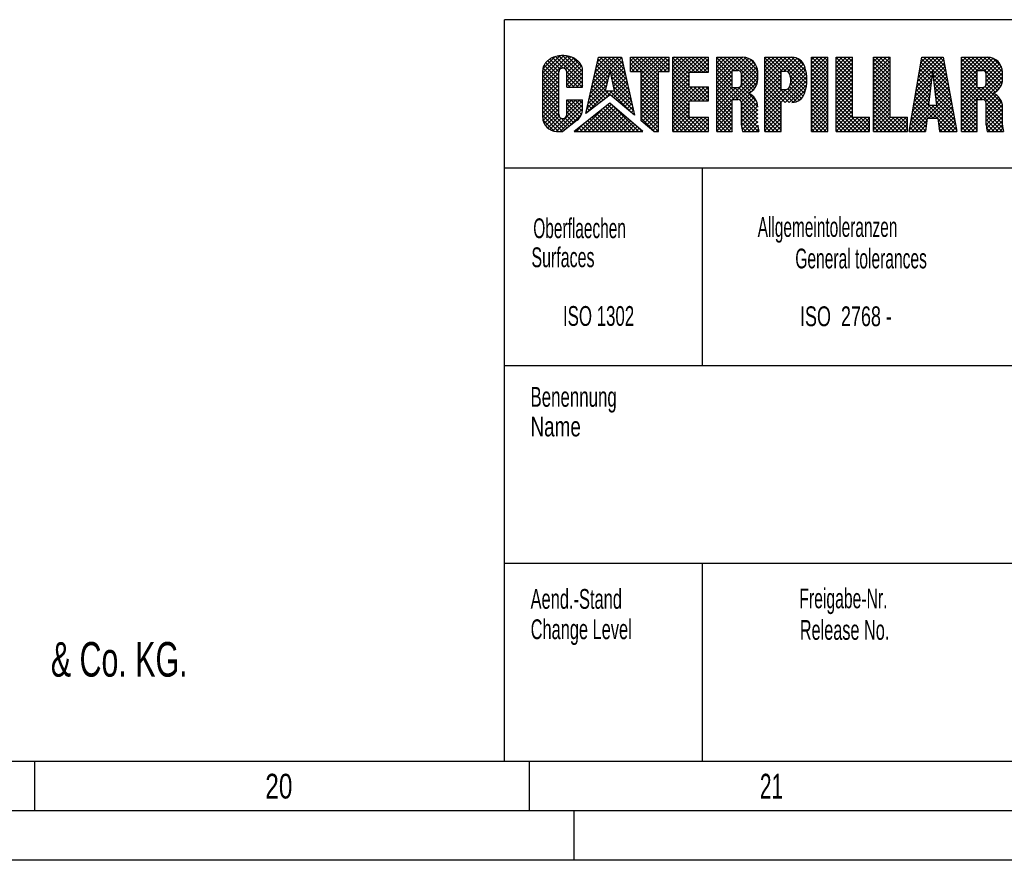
# Model space of a CAD drawing. Header units: millimetres. Extents: x 0 to 1189, y 0 to 841.
# Tile 92 of 161: x 943 to 1043, y 0 to 85. Entities that reach past the tile are written whole.
import ezdxf
from ezdxf.enums import TextEntityAlignment as Align

# ---------------------------------------------------------------- set-up
doc = ezdxf.new("R2010")
doc.units = ezdxf.units.MM
doc.header["$LTSCALE"] = 65.395
doc.layers.get('0').update_dxf_attribs({"linetype": 'CONTINUOUS'})
doc.styles.get("Standard").update_dxf_attribs({"font": 'txt', "width": 0.6})
doc.styles.add('TEXTSTYLE_2', font='txt')
doc.styles.add('TEXTSTYLE_3', font='txt', dxfattribs={"width": 0.8})

msp = doc.modelspace()

# ---------------------------------------------------------------- linework, layer by layer
at = {"color": 6, "linetype": 'CONTINUOUS'}
for p, q in [((1179, 85), (992, 85)), ((992, 10), (992, 85)), ((1179, 70), (992, 70)), ((1184, 5), (5, 5))]:
    msp.add_line(p, q, dxfattribs=at)
at = {"color": 5, "linetype": 'CONTINUOUS'}
for p, q in [((997.99719, 81.36349), (995.84867, 79.21497)), ((997.58099, 81.35136), (995.84867, 79.61904)), ((998.35857, 81.3208), (995.84867, 78.8109)), ((998.68001, 81.23817), (995.84867, 78.40683)), ((997.06892, 81.24336), (995.86364, 80.03808)), ((996.14054, 80.63825), (996.09828, 80.58343)), ((996.18583, 80.6917), (996.14054, 80.63825)), ((997.47392, 79.32878), (996.15151, 80.65119)), ((996.23406, 80.74369), (996.18583, 80.6917)), ((996.28517, 80.79411), (996.23406, 80.74369)), ((996.33905, 80.84289), (996.28517, 80.79411)), ((996.39561, 80.88993), (996.33905, 80.84289)), ((997.47574, 79.73103), (996.35261, 80.85416)), ((996.45475, 80.93516), (996.39561, 80.88993)), ((996.51636, 80.9785), (996.45475, 80.93516)), ((996.58035, 81.01986), (996.51636, 80.9785)), ((996.64659, 81.05918), (996.58035, 81.01986)), ((997.61247, 79.99837), (996.58702, 81.02382)), ((996.71497, 81.09639), (996.64659, 81.05918)), ((996.78537, 81.13143), (996.71497, 81.09639)), ((996.85767, 81.16423), (996.78537, 81.13143)), ((997.91753, 80.09738), (996.85287, 81.16205)), ((996.93174, 81.19472), (996.85767, 81.16423)), ((997.00746, 81.22286), (996.93174, 81.19472)), ((997.08467, 81.24861), (997.00746, 81.22286)), ((997.16326, 81.27192), (997.08467, 81.24861)), ((999.88474, 78.53424), (997.15077, 81.26822)), ((997.324, 81.31104), (997.24308, 81.29274)), ((997.40587, 81.32678), (997.324, 81.31104)), ((997.48855, 81.33994), (997.40587, 81.32678)), ((999.88474, 78.93832), (997.48386, 81.33919)), ((997.57189, 81.3505), (997.48855, 81.33994)), ((997.65575, 81.35844), (997.57189, 81.3505)), ((997.73998, 81.36373), (997.65575, 81.35844)), ((997.82443, 81.36638), (997.73998, 81.36373)), ((997.90895, 81.36638), (997.82443, 81.36638)), ((999.88474, 79.34239), (997.86075, 81.36638)), ((997.99341, 81.36373), (997.90895, 81.36638)), ((998.96759, 81.12168), (997.94051, 80.0946)), ((998.07763, 81.35844), (997.99341, 81.36373)), ((998.16149, 81.3505), (998.07763, 81.35844)), ((998.24483, 81.33994), (998.16149, 81.3505)), ((999.22375, 80.97377), (998.19711, 79.94713)), ((998.32751, 81.32678), (998.24483, 81.33994)), ((999.44819, 80.79413), (998.28654, 79.63248)), ((999.88474, 79.74646), (998.30005, 81.33115)), ((998.40938, 81.31104), (998.32751, 81.32678)), ((998.4903, 81.29274), (998.40938, 81.31104)), ((998.57012, 81.27192), (998.4903, 81.29274)), ((998.64871, 81.24861), (998.57012, 81.27192)), ((998.72593, 81.22286), (998.64871, 81.24861)), ((998.80164, 81.19472), (998.72593, 81.22286)), ((998.87571, 81.16422), (998.80164, 81.19472)), ((999.82918, 80.20609), (998.86778, 81.16749)), ((998.94801, 81.13143), (998.87571, 81.16422)), ((999.01841, 81.09639), (998.94801, 81.13143)), ((999.08679, 81.05918), (999.01841, 81.09639)), ((999.15303, 81.01986), (999.08679, 81.05918)), ((999.21702, 80.9785), (999.15303, 81.01986)), ((999.27863, 80.93516), (999.21702, 80.9785)), ((999.33777, 80.88993), (999.27863, 80.93516)), ((999.39433, 80.84288), (999.33777, 80.88993)), ((999.44821, 80.79411), (999.39433, 80.84288)), ((999.49932, 80.74369), (999.44821, 80.79411)), ((999.54755, 80.6917), (999.49932, 80.74369)), ((999.59284, 80.63825), (999.54755, 80.6917)), ((999.6351, 80.58342), (999.59284, 80.63825)), ((1000.20981, 75.52125), (1001.48289, 81.20969)), ((1003.8294, 81.13463), (1000.78468, 78.08992)), ((1003.50038, 81.20969), (1000.90119, 78.6105)), ((1003.09631, 81.20969), (1001.0177, 79.13107)), ((1002.69224, 81.20969), (1001.1342, 79.65165)), ((1002.28817, 81.20969), (1001.25071, 80.17223)), ((1002.56249, 79.49314), (1001.36641, 80.68921)), ((1001.8841, 81.20969), (1001.36721, 80.6928)), ((1002.63995, 79.81974), (1001.44031, 81.01939)), ((1001.48289, 81.20969), (1003.81245, 81.20969)), ((1004.44197, 78.42179), (1001.65408, 81.20969)), ((1004.32412, 78.94372), (1002.05815, 81.20969)), ((1004.20627, 79.46564), (1002.46222, 81.20969)), ((1003.90383, 80.805), (1002.72183, 79.623)), ((1004.08841, 79.98757), (1002.86629, 81.20969)), ((1003.97056, 80.50949), (1003.27036, 81.20969)), ((1003.85271, 81.03141), (1003.67443, 81.20969)), ((1003.81245, 81.20969), (1005.13974, 75.33164)), ((1004.73346, 81.20969), (1008.6341, 81.20969)), ((1004.73346, 79.74696), (1004.73346, 81.20969)), ((1005.11667, 81.20969), (1004.73346, 80.82648)), ((1005.52074, 81.20969), (1004.73346, 80.42241)), ((1005.92481, 81.20969), (1004.73346, 80.01834)), ((1007.55055, 78.14172), (1004.73346, 80.9588)), ((1006.32888, 81.20969), (1004.86615, 79.74696)), ((1007.55055, 78.54579), (1004.88665, 81.20969)), ((1006.73295, 81.20969), (1005.27022, 79.74696)), ((1007.55055, 78.94986), (1005.29072, 81.20969)), ((1007.13702, 81.20969), (1005.67429, 79.74696)), ((1007.55055, 79.35393), (1005.69479, 81.20969)), ((1007.54109, 81.20969), (1005.81696, 79.48556)), ((1007.94516, 81.20969), (1005.81696, 79.08149)), ((1008.34924, 81.20969), (1005.81696, 78.67742)), ((1008.6341, 81.09048), (1005.81696, 78.27334)), ((1007.56159, 79.74696), (1006.09886, 81.20969)), ((1007.96566, 79.74696), (1006.50293, 81.20969)), ((1008.36973, 79.74696), (1006.907, 81.20969)), ((1008.6341, 79.88666), (1007.31107, 81.20969)), ((1008.6341, 80.68641), (1007.69465, 79.74696)), ((1008.6341, 80.29073), (1007.71514, 81.20969)), ((1008.6341, 80.6948), (1008.11922, 81.20969)), ((1008.6341, 81.09887), (1008.52329, 81.20969)), ((1008.6341, 79.74696), (1008.6341, 81.20969)), ((1009.0068, 81.20969), (1012.61814, 81.20969)), ((1009.0068, 73.70639), (1009.0068, 81.20969)), ((1009.15738, 81.20969), (1009.0068, 81.05911)), ((1009.56145, 81.20969), (1009.0068, 80.65504)), ((1009.96552, 81.20969), (1009.0068, 80.25097)), ((1010.36959, 81.20969), (1009.0068, 79.84689)), ((1010.77366, 81.20969), (1009.0068, 79.44282)), ((1011.17773, 81.20969), (1009.0068, 79.03875)), ((1011.5818, 81.20969), (1009.0068, 78.63468)), ((1011.98588, 81.20969), (1009.0068, 78.23061)), ((1010.65158, 79.48547), (1009.0068, 81.13025)), ((1010.65158, 79.08139), (1009.0068, 80.72618)), ((1010.86352, 79.6776), (1009.33143, 81.20969)), ((1011.26759, 79.6776), (1009.7355, 81.20969)), ((1011.67166, 79.6776), (1010.13957, 81.20969)), ((1012.07573, 79.6776), (1010.54364, 81.20969)), ((1012.38995, 81.20969), (1010.85786, 79.6776)), ((1012.4798, 79.6776), (1010.94771, 81.20969)), ((1012.61814, 81.03381), (1011.26193, 79.6776)), ((1012.61814, 79.94334), (1011.35178, 81.20969)), ((1012.61814, 80.62974), (1011.666, 79.6776)), ((1012.61814, 80.34741), (1011.75586, 81.20969)), ((1012.61814, 80.75148), (1012.15993, 81.20969)), ((1012.61814, 81.15555), (1012.564, 81.20969)), ((1012.61814, 79.6776), (1012.61814, 81.20969)), ((1013.44054, 81.20969), (1016.07131, 81.20969)), ((1013.44054, 73.70637), (1013.44054, 81.20969)), ((1013.44054, 81.18894), (1013.46129, 81.20969)), ((1013.60216, 81.20969), (1013.44054, 81.04807)), ((1014.00623, 81.20969), (1013.44054, 80.644)), ((1014.4103, 81.20969), (1013.44054, 80.23993)), ((1014.81437, 81.20969), (1013.44054, 79.83586)), ((1015.21844, 81.20969), (1013.44054, 79.43178)), ((1015.62252, 81.20969), (1013.44054, 79.02771)), ((1016.02659, 81.20969), (1013.44054, 78.62364)), ((1015.01378, 79.56805), (1013.44054, 81.14129)), ((1015.01378, 79.16398), (1013.44054, 80.73722)), ((1015.12952, 79.85638), (1013.77621, 81.20969)), ((1015.53359, 79.85638), (1014.18028, 81.20969)), ((1017.45314, 78.3409), (1014.58435, 81.20969)), ((1017.55362, 78.64449), (1014.98842, 81.20969)), ((1016.39559, 81.17462), (1015.07735, 79.85638)), ((1017.58821, 79.01398), (1015.3925, 81.20969)), ((1016.69884, 81.0738), (1015.48142, 79.85638)), ((1017.58821, 79.41805), (1015.79657, 81.20969)), ((1016.95489, 80.92578), (1015.80183, 79.77272)), ((1017.17091, 80.73772), (1015.94211, 79.50893)), ((1017.58217, 79.82815), (1016.20669, 81.20363)), ((1017.41201, 80.40239), (1016.78093, 81.03347)), ((1018.30334, 81.20969), (1021.04138, 81.20969)), ((1018.30334, 73.70639), (1018.30334, 81.20969)), ((1018.45101, 81.20969), (1018.30334, 81.06201)), ((1018.85508, 81.20969), (1018.30334, 80.65794)), ((1019.25916, 81.20969), (1018.30334, 80.25387)), ((1019.66323, 81.20969), (1018.30334, 79.8498)), ((1020.0673, 81.20969), (1018.30334, 79.44573)), ((1020.47137, 81.20969), (1018.30334, 79.04166)), ((1020.87544, 81.20969), (1018.30334, 78.63758)), ((1021.2615, 81.19168), (1018.30334, 78.23351)), ((1019.94809, 79.48259), (1018.30334, 81.12734)), ((1019.94809, 79.07852), (1018.30334, 80.72327)), ((1020.04987, 79.78489), (1018.62507, 81.20969)), ((1020.46102, 79.7778), (1019.02914, 81.20969)), ((1022.48572, 78.15718), (1019.43321, 81.20969)), ((1022.53723, 78.50974), (1019.83728, 81.20969)), ((1022.55815, 78.89289), (1020.24135, 81.20969)), ((1021.57432, 81.10043), (1020.25878, 79.78489)), ((1021.83255, 80.95458), (1020.60698, 79.72901)), ((1022.53947, 79.31563), (1020.64542, 81.20969)), ((1022.04585, 80.76382), (1020.81285, 79.53081)), ((1022.4645, 79.79468), (1021.04952, 81.20966)), ((1022.29479, 80.36846), (1021.55454, 81.10871)), ((1023.02309, 81.20969), (1024.66788, 81.20969)), ((1023.02309, 73.70639), (1023.02309, 81.20969)), ((1023.29987, 81.20969), (1023.02309, 80.93291)), ((1023.70394, 81.20969), (1023.02309, 80.52884)), ((1024.10801, 81.20969), (1023.02309, 80.12477)), ((1024.51208, 81.20969), (1023.02309, 79.7207)), ((1024.66788, 80.96141), (1023.02309, 79.31663)), ((1024.66788, 79.20759), (1023.02309, 80.85237)), ((1024.66788, 79.61166), (1023.06985, 81.20969)), ((1024.66788, 80.01573), (1023.47392, 81.20969)), ((1024.66788, 80.4198), (1023.87799, 81.20969)), ((1024.66788, 80.82387), (1024.28206, 81.20969)), ((1024.66788, 73.70639), (1024.66788, 81.20969)), ((1025.52601, 81.20969), (1027.17077, 81.20969)), ((1025.52601, 73.70639), (1025.52601, 81.20969)), ((1025.72429, 81.20969), (1025.52601, 81.01141)), ((1026.12836, 81.20969), (1025.52601, 80.60734)), ((1026.53244, 81.20969), (1025.52601, 80.20327)), ((1026.93651, 81.20969), (1025.52601, 79.79919)), ((1027.17077, 79.53319), (1025.52601, 81.17795)), ((1027.17077, 81.03988), (1025.52601, 79.39512)), ((1027.17077, 79.12912), (1025.52601, 80.77388)), ((1027.17077, 80.63581), (1025.52601, 78.99105)), ((1027.17077, 79.93726), (1025.89835, 81.20969)), ((1027.17077, 80.34134), (1026.30242, 81.20969)), ((1027.17077, 80.74541), (1026.70649, 81.20969)), ((1027.17077, 81.14948), (1027.11056, 81.20969)), ((1027.17077, 75.13663), (1027.17077, 81.20969)), ((1029.28038, 81.20969), (1030.96093, 81.20969)), ((1029.28038, 73.70639), (1029.28038, 81.20969)), ((1029.36093, 81.20969), (1029.28038, 81.12914)), ((1029.765, 81.20969), (1029.28038, 80.72507)), ((1030.16908, 81.20969), (1029.28038, 80.32099)), ((1030.57315, 81.20969), (1029.28038, 79.91692)), ((1030.96093, 81.1934), (1029.28038, 79.51285)), ((1030.96093, 79.37967), (1029.28038, 81.06022)), ((1030.96093, 80.78933), (1029.28038, 79.10878)), ((1030.96093, 78.9756), (1029.28038, 80.65615)), ((1030.96093, 79.78375), (1029.53499, 81.20969)), ((1030.96093, 80.18782), (1029.93906, 81.20969)), ((1030.96093, 80.59189), (1030.34313, 81.20969)), ((1030.96093, 80.99596), (1030.7472, 81.20969)), ((1030.96093, 75.13663), (1030.96093, 81.20969)), ((1032.89172, 73.70639), (1034.17891, 81.20969)), ((1036.37287, 80.94834), (1033.67048, 78.24596)), ((1036.23014, 81.20969), (1033.75416, 78.7337)), ((1035.82607, 81.20969), (1033.83783, 79.22144)), ((1035.422, 81.20969), (1033.9215, 79.70919)), ((1035.01793, 81.20969), (1034.00517, 80.19693)), ((1034.61386, 81.20969), (1034.08885, 80.68467)), ((1035.22579, 79.5596), (1034.09058, 80.6948)), ((1036.85948, 78.32997), (1034.14975, 81.0397)), ((1034.20979, 81.20969), (1034.17252, 81.17242)), ((1034.17891, 81.20969), (1036.3243, 81.20969)), ((1036.76725, 78.82628), (1034.38384, 81.20969)), ((1036.67501, 79.32259), (1034.78791, 81.20969)), ((1036.58277, 79.8189), (1035.19198, 81.20969)), ((1036.49053, 80.31521), (1035.59605, 81.20969)), ((1036.3983, 80.81151), (1036.00012, 81.20969)), ((1036.3243, 81.20969), (1037.71876, 73.70639)), ((1038.18357, 81.20969), (1040.81436, 81.20969)), ((1038.18357, 73.70637), (1038.18357, 81.20969)), ((1038.2505, 81.20969), (1038.18357, 81.14276)), ((1038.65457, 81.20969), (1038.18357, 80.73869)), ((1039.05864, 81.20969), (1038.18357, 80.33461)), ((1039.46271, 81.20969), (1038.18357, 79.93054)), ((1039.86678, 81.20969), (1038.18357, 79.52647)), ((1040.27085, 81.20969), (1038.18357, 79.1224)), ((1040.67492, 81.20969), (1038.18357, 78.71833)), ((1041.05912, 81.18981), (1038.18357, 78.31426)), ((1039.75686, 79.4733), (1038.18357, 81.0466)), ((1039.75686, 79.06923), (1038.18357, 80.64253)), ((1039.77785, 79.85638), (1038.42455, 81.20969)), ((1040.18193, 79.85638), (1038.82862, 81.20969)), ((1042.16542, 78.27696), (1039.23269, 81.20969)), ((1042.27806, 78.56839), (1039.63676, 81.20969)), ((1042.33056, 78.91996), (1040.04083, 81.20969)), ((1041.37547, 81.10209), (1040.12976, 79.85638)), ((1042.33127, 79.32332), (1040.44491, 81.20969)), ((1041.64167, 80.96422), (1040.488, 79.81055)), ((1041.86676, 80.78524), (1040.66984, 79.58832)), ((1042.33088, 79.72779), (1040.84938, 81.20928)), ((1042.2331, 80.22964), (1041.35123, 81.11151)), ((995.85043, 79.91859), (995.84865, 79.8553)), ((995.84867, 75.11494), (995.84867, 79.85529)), ((997.47393, 78.11656), (995.84867, 79.74182)), ((997.47392, 79.62801), (995.84867, 78.00276)), ((995.85574, 79.98177), (995.85043, 79.91859)), ((995.86457, 80.04473), (995.85574, 79.98177)), ((995.87692, 80.10735), (995.86457, 80.04473)), ((995.89275, 80.16954), (995.87692, 80.10735)), ((997.47392, 78.52063), (995.879, 80.11555)), ((995.91206, 80.23117), (995.89275, 80.16954)), ((995.93479, 80.29214), (995.91206, 80.23117)), ((995.96091, 80.35235), (995.93479, 80.29214)), ((995.99037, 80.41169), (995.96091, 80.35235)), ((997.47392, 78.92471), (995.98923, 80.4094)), ((996.02312, 80.47005), (995.99037, 80.41169)), ((996.05911, 80.52733), (996.02312, 80.47005)), ((996.09828, 80.58343), (996.05911, 80.52733)), ((997.47395, 75.41291), (997.47392, 79.69278)), ((999.83906, 78.17586), (998.28486, 79.73005)), ((999.63775, 80.57963), (998.28654, 79.22841)), ((999.7852, 80.323), (998.28654, 78.82434)), ((999.874, 80.00773), (998.28654, 78.42027)), ((998.28654, 78.17586), (998.28654, 79.69278)), ((999.67427, 80.52732), (999.6351, 80.58342)), ((999.71026, 80.47005), (999.67427, 80.52732)), ((999.74301, 80.41169), (999.71026, 80.47005)), ((999.77247, 80.35235), (999.74301, 80.41169)), ((999.79859, 80.29214), (999.77247, 80.35235)), ((999.82132, 80.23117), (999.79859, 80.29214)), ((999.84063, 80.16954), (999.82132, 80.23117)), ((999.85646, 80.10735), (999.84063, 80.16954)), ((999.86881, 80.04473), (999.85646, 80.10735)), ((999.87764, 79.98177), (999.86881, 80.04473)), ((999.88295, 79.91859), (999.87764, 79.98177)), ((999.88473, 79.85529), (999.88295, 79.91859)), ((999.88474, 78.17586), (999.88474, 79.85529)), ((1002.33009, 78.51332), (1001.14473, 79.69868)), ((1002.40756, 78.83992), (1001.21862, 80.02886)), ((1002.48502, 79.16653), (1001.29252, 80.35904)), ((1002.66123, 79.90948), (1002.16011, 77.79664)), ((1003.10816, 77.79664), (1002.66123, 79.90948)), ((1004.55983, 77.89987), (1002.69102, 79.76868)), ((1003.97827, 80.47536), (1002.79238, 79.28947)), ((1004.0527, 80.14572), (1002.86293, 78.95595)), ((1004.12713, 79.81608), (1002.93348, 78.62243)), ((1005.54123, 79.74696), (1004.73346, 80.55473)), ((1005.13716, 79.74696), (1004.73346, 80.15066)), ((1004.73346, 79.74696), (1005.81696, 79.74696)), ((1005.81696, 74.76916), (1005.81696, 79.74696)), ((1007.55055, 79.74696), (1008.6341, 79.74696)), ((1007.55055, 73.70639), (1007.55055, 79.74696)), ((1008.6341, 80.28234), (1008.09872, 79.74696)), ((1008.6341, 79.87827), (1008.50279, 79.74696)), ((1010.65158, 78.67732), (1009.0068, 80.32211)), ((1010.65158, 78.27325), (1009.0068, 79.91803)), ((1010.65158, 79.6776), (1012.61814, 79.6776)), ((1010.65158, 78.21161), (1010.65158, 79.6776)), ((1012.61814, 80.22566), (1012.07007, 79.6776)), ((1012.61814, 79.82159), (1012.47414, 79.6776)), ((1015.01378, 78.7599), (1013.44054, 80.33314)), ((1015.01378, 78.35583), (1013.44054, 79.92907)), ((1017.57035, 79.92495), (1013.44054, 75.79514)), ((1015.01378, 79.79281), (1013.44054, 78.21957)), ((1015.01378, 79.85638), (1015.56421, 79.85638)), ((1015.01378, 78.1401), (1015.01378, 79.85638)), ((1017.34848, 80.51123), (1015.94344, 79.10618)), ((1017.48475, 80.24342), (1015.94344, 78.70211)), ((1017.58821, 78.96664), (1017.58821, 79.69277)), ((1019.94809, 78.67445), (1018.30334, 80.3192)), ((1019.94809, 78.27038), (1018.30334, 79.91513)), ((1019.94809, 79.78489), (1020.37717, 79.78489)), ((1019.94809, 77.92558), (1019.94809, 79.78489)), ((1022.4309, 79.93665), (1020.87576, 78.38151)), ((1022.21588, 80.52977), (1020.89978, 79.21367)), ((1022.33803, 80.24785), (1020.94925, 78.85907)), ((1024.66788, 80.55734), (1023.02309, 78.91256)), ((1024.66788, 78.80352), (1023.02309, 80.4483)), ((1024.66788, 80.15327), (1023.02309, 78.50849)), ((1024.66788, 78.39945), (1023.02309, 80.04423)), ((1024.66788, 79.7492), (1023.02309, 78.10442)), ((1024.66788, 77.99538), (1023.02309, 79.64016)), ((1027.17077, 78.72505), (1025.52601, 80.3698)), ((1027.17077, 80.23174), (1025.52601, 78.58698)), ((1027.17077, 78.32098), (1025.52601, 79.96573)), ((1027.17077, 79.82766), (1025.52601, 78.18291)), ((1030.96093, 80.38525), (1029.28038, 78.70471)), ((1030.96093, 78.57153), (1029.28038, 80.25208)), ((1030.96093, 79.98118), (1029.28038, 78.30064)), ((1030.96093, 78.16746), (1029.28038, 79.84801)), ((1035.10117, 78.472), (1033.91308, 79.66009)), ((1035.14271, 78.83453), (1033.97225, 80.005)), ((1035.18425, 79.19707), (1034.03141, 80.3499)), ((1035.2516, 79.78489), (1034.85828, 76.35231)), ((1035.2516, 79.78489), (1035.64492, 76.35231)), ((1036.43619, 80.6076), (1035.28881, 79.46021)), ((1036.49952, 80.26685), (1035.33035, 79.09768)), ((1036.56285, 79.92611), (1035.37189, 78.73515)), ((1039.75686, 78.66516), (1038.18357, 80.23846)), ((1039.75686, 78.26109), (1038.18357, 79.83439)), ((1042.33127, 79.63346), (1038.18357, 75.48576)), ((1039.75686, 79.85638), (1040.30727, 79.85638)), ((1039.75686, 78.1401), (1039.75686, 79.85638)), ((1042.29879, 80.00505), (1040.64933, 78.35559)), ((1042.05343, 80.56784), (1040.68649, 79.2009)), ((1042.19991, 80.31025), (1040.68649, 78.79682)), ((1042.33127, 78.96664), (1042.33127, 79.69277)), ((997.47393, 77.71248), (995.84867, 79.33774)), ((997.47392, 79.22394), (995.84867, 77.59869)), ((997.47393, 77.30841), (995.84867, 78.93367)), ((997.47392, 78.81987), (995.84867, 77.19462)), ((999.43498, 78.17586), (998.28654, 79.32431)), ((999.03091, 78.17586), (998.28654, 78.92023)), ((999.88474, 79.6144), (998.4462, 78.17586)), ((999.88474, 79.21033), (998.85027, 78.17586)), ((999.88474, 78.80626), (999.25434, 78.17586)), ((1002.42768, 78.92478), (1000.55167, 77.04876)), ((1002.55332, 79.45448), (1000.66818, 77.56934)), ((1002.42272, 77.20848), (1000.92305, 78.70815)), ((1002.17517, 77.8601), (1000.99694, 79.03833)), ((1002.25263, 78.18671), (1001.07083, 79.3685)), ((1004.35044, 78.82717), (1002.79909, 77.27582)), ((1004.67768, 77.37794), (1002.79942, 79.2562)), ((1004.79553, 76.85602), (1002.90782, 78.74373)), ((1004.20157, 79.48645), (1003.00403, 78.28891)), ((1004.276, 79.15681), (1003.07458, 77.95539)), ((1007.55055, 79.60286), (1005.81696, 77.86927)), ((1007.55055, 77.73765), (1005.81696, 79.47123)), ((1007.55055, 79.19879), (1005.81696, 77.4652)), ((1007.55055, 77.33357), (1005.81696, 79.06716)), ((1007.55055, 78.79471), (1005.81696, 77.06113)), ((1007.55055, 76.9295), (1005.81696, 78.66309)), ((1011.73937, 76.78139), (1009.0068, 79.51396)), ((1010.65158, 79.47132), (1009.0068, 77.82654)), ((1011.3353, 76.78139), (1009.0068, 79.10989)), ((1010.65158, 79.06725), (1009.0068, 77.42247)), ((1010.93123, 76.78139), (1009.0068, 78.70582)), ((1010.65158, 78.66318), (1009.0068, 77.0184)), ((1017.58821, 79.53874), (1013.44054, 75.39107)), ((1017.58821, 75.37734), (1013.44054, 79.525)), ((1015.01378, 79.38874), (1013.44054, 77.8155)), ((1015.64597, 76.9155), (1013.44054, 79.12093)), ((1015.01378, 78.98467), (1013.44054, 77.41143)), ((1015.23298, 76.92442), (1013.44054, 78.71686)), ((1017.58821, 79.13467), (1015.37796, 76.92442)), ((1017.56609, 78.70848), (1015.73923, 76.88162)), ((1015.94344, 78.51933), (1015.94344, 79.47716)), ((1017.3054, 78.08457), (1015.94344, 79.44653)), ((1017.11759, 77.86831), (1015.94344, 79.04246)), ((1016.89134, 77.69049), (1015.94344, 78.63839)), ((1022.50148, 79.60315), (1018.30334, 75.40502)), ((1021.16992, 76.64447), (1018.30334, 79.51106)), ((1019.94809, 79.4742), (1018.30334, 77.82944)), ((1022.54578, 79.24339), (1018.30334, 75.00094)), ((1020.77197, 76.63836), (1018.30334, 79.10699)), ((1019.94809, 79.07012), (1018.30334, 77.42537)), ((1020.36789, 76.63836), (1018.30334, 78.70292)), ((1019.94809, 78.66605), (1018.30334, 77.0213)), ((1022.55762, 78.85116), (1020.34482, 76.63836)), ((1022.40911, 77.82971), (1020.87068, 79.36814)), ((1022.31171, 77.52304), (1020.9489, 78.88585)), ((1024.66788, 79.34513), (1023.02309, 77.70034)), ((1024.66788, 77.5913), (1023.02309, 79.23609)), ((1024.66788, 78.94106), (1023.02309, 77.29627)), ((1024.66788, 77.18723), (1023.02309, 78.83202)), ((1027.17077, 77.91691), (1025.52601, 79.56166)), ((1027.17077, 79.42359), (1025.52601, 77.77884)), ((1027.17077, 77.51284), (1025.52601, 79.15759)), ((1027.17077, 79.01952), (1025.52601, 77.37477)), ((1027.17077, 77.10877), (1025.52601, 78.75352)), ((1030.96093, 79.57711), (1029.28038, 77.89657)), ((1030.96093, 77.76339), (1029.28038, 79.44393)), ((1030.96093, 79.17304), (1029.28038, 77.4925)), ((1030.96093, 77.35932), (1029.28038, 79.03986)), ((1030.96093, 78.76897), (1029.28038, 77.08843)), ((1030.96093, 76.95525), (1029.28038, 78.63579)), ((1035.15248, 78.91981), (1033.50314, 77.27047)), ((1035.20477, 79.37617), (1033.58681, 77.75821)), ((1035.01808, 77.74694), (1033.79474, 78.97029)), ((1035.05962, 78.10947), (1033.85391, 79.31519)), ((1036.95172, 77.83366), (1035.2841, 79.50128)), ((1037.04396, 77.33735), (1035.33639, 79.04492)), ((1036.62617, 79.58536), (1035.41343, 78.37262)), ((1036.6895, 79.24462), (1035.45497, 78.01009)), ((1036.75283, 78.90387), (1035.49651, 77.64755)), ((1039.75686, 79.48348), (1038.18357, 77.91019)), ((1042.33127, 75.28261), (1038.18357, 79.43031)), ((1039.75686, 79.07941), (1038.18357, 77.50612)), ((1040.28539, 76.92442), (1038.18357, 79.02624)), ((1039.75686, 78.67534), (1038.18357, 77.10205)), ((1042.33127, 79.22939), (1040.0263, 76.92442)), ((1042.32398, 78.81803), (1040.4148, 76.90885)), ((1040.68649, 78.51933), (1040.68649, 79.47716)), ((1042.00789, 78.03042), (1040.68649, 79.35182)), ((1041.81109, 77.82315), (1040.68649, 78.94775)), ((997.47394, 76.90434), (995.84867, 78.5296)), ((997.47393, 78.4158), (995.84867, 76.79054)), ((997.47394, 76.50026), (995.84867, 78.12553)), ((997.47393, 78.01173), (995.84867, 76.38647)), ((997.47394, 76.09619), (995.84867, 77.72146)), ((998.62684, 78.17586), (998.28654, 78.51616)), ((998.28654, 78.17586), (999.88474, 78.17586)), ((999.88474, 78.40219), (999.65841, 78.17586)), ((1002.17641, 77.86536), (1000.31866, 76.00761)), ((1002.51176, 77.79664), (1000.32163, 75.60651)), ((1002.30205, 78.39507), (1000.43517, 76.52819)), ((1001.73492, 76.68406), (1000.70136, 77.71762)), ((1001.96419, 76.85887), (1000.77526, 78.0478)), ((1002.19345, 77.03367), (1000.84915, 78.37797)), ((1002.91583, 77.79664), (1002.02259, 76.9034)), ((1002.16011, 77.79664), (1003.10816, 77.79664)), ((1002.65199, 77.38328), (1002.23863, 77.79664)), ((1004.95054, 75.4888), (1002.6427, 77.79664)), ((1004.91339, 76.3341), (1003.01623, 78.23126)), ((1004.42487, 78.49754), (1003.01982, 77.09248)), ((1005.03124, 75.81217), (1003.04677, 77.79664)), ((1004.4993, 78.1679), (1003.24055, 76.90914)), ((1004.57374, 77.83826), (1003.46128, 76.7258)), ((1007.55055, 78.39064), (1005.81696, 76.65706)), ((1007.55055, 76.52543), (1005.81696, 78.25902)), ((1007.55055, 77.98657), (1005.81696, 76.25299)), ((1007.55055, 76.12136), (1005.81696, 77.85494)), ((1010.65158, 76.65697), (1009.0068, 78.30175)), ((1010.65158, 78.25911), (1009.0068, 76.61433)), ((1011.00815, 78.21161), (1009.0068, 76.21025)), ((1011.41222, 78.21161), (1009.0068, 75.80618)), ((1011.8163, 78.21161), (1009.0068, 75.40211)), ((1010.65158, 76.2529), (1009.0068, 77.89768)), ((1010.65158, 78.21161), (1012.61814, 78.21161)), ((1012.14344, 76.78139), (1010.71322, 78.21161)), ((1012.22037, 78.21161), (1010.79015, 76.78139)), ((1012.54751, 76.78139), (1011.11729, 78.21161)), ((1012.61814, 78.20531), (1011.19422, 76.78139)), ((1012.61814, 77.11484), (1011.52137, 78.21161)), ((1012.61814, 77.80124), (1011.59829, 76.78139)), ((1012.61814, 77.51891), (1011.92544, 78.21161)), ((1012.61814, 77.92298), (1012.32951, 78.21161)), ((1012.61814, 76.78139), (1012.61814, 78.21161)), ((1015.01378, 78.5806), (1013.44054, 77.00736)), ((1015.01378, 76.73955), (1013.44054, 78.31279)), ((1015.01378, 78.17653), (1013.44054, 76.60329)), ((1015.38143, 78.1401), (1013.44054, 76.19922)), ((1015.01378, 76.33548), (1013.44054, 77.90872)), ((1015.01378, 78.1401), (1015.56421, 78.1401)), ((1017.58821, 75.78141), (1015.22951, 78.1401)), ((1017.58814, 76.18554), (1015.62815, 78.14553)), ((1017.50078, 76.67697), (1015.8753, 78.30246)), ((1019.96382, 76.63836), (1018.30334, 78.29885)), ((1019.94809, 78.26198), (1018.30334, 76.61723)), ((1020.42182, 77.92757), (1018.30334, 75.80909)), ((1020.01576, 77.92558), (1018.30334, 76.21316)), ((1019.94809, 76.25002), (1018.30334, 77.89478)), ((1019.94809, 77.92558), (1020.37717, 77.92558)), ((1021.50007, 76.7184), (1020.29289, 77.92558)), ((1021.77091, 76.85163), (1020.629, 77.99354)), ((1022.52659, 78.41606), (1020.7489, 76.63836)), ((1021.99531, 77.0313), (1020.82471, 78.2019)), ((1022.1766, 77.25408), (1020.90703, 78.52365)), ((1022.43256, 77.91796), (1021.158, 76.64339)), ((1024.66788, 78.53698), (1023.02309, 76.8922)), ((1024.66788, 76.78316), (1023.02309, 78.42794)), ((1024.66788, 78.13291), (1023.02309, 76.48813)), ((1024.66788, 76.37909), (1023.02309, 78.02387)), ((1024.66788, 77.72884), (1023.02309, 76.08406)), ((1027.17077, 78.61545), (1025.52601, 76.9707)), ((1027.17077, 76.7047), (1025.52601, 78.34945)), ((1027.17077, 78.21138), (1025.52601, 76.56663)), ((1027.17077, 76.30062), (1025.52601, 77.94538)), ((1027.17077, 77.80731), (1025.52601, 76.16255)), ((1030.96093, 78.3649), (1029.28038, 76.68435)), ((1030.96093, 76.55118), (1029.28038, 78.23172)), ((1030.96093, 77.96083), (1029.28038, 76.28028)), ((1030.96093, 76.14711), (1029.28038, 77.82765)), ((1035.04789, 78.00708), (1033.33579, 76.29498)), ((1035.10018, 78.46345), (1033.41947, 76.78273)), ((1034.89346, 76.65935), (1033.61724, 77.93558)), ((1034.935, 77.02188), (1033.67641, 78.28048)), ((1034.97654, 77.38441), (1033.73557, 78.62538)), ((1037.1362, 76.84105), (1035.38868, 78.58856)), ((1037.22843, 76.34474), (1035.44098, 78.1322)), ((1037.32067, 75.84843), (1035.49327, 77.67583)), ((1036.81615, 78.56313), (1035.53805, 77.28502)), ((1036.87948, 78.22238), (1035.57959, 76.92249)), ((1036.9428, 77.88164), (1035.62113, 76.55996)), ((1039.88132, 76.92442), (1038.18357, 78.62217)), ((1039.75686, 78.27127), (1038.18357, 76.69797)), ((1039.75686, 76.64481), (1038.18357, 78.2181)), ((1040.47101, 78.17727), (1038.18357, 75.88983)), ((1040.02977, 78.1401), (1038.18357, 76.2939)), ((1039.75686, 76.24073), (1038.18357, 77.81403)), ((1039.75686, 78.1401), (1040.30727, 78.1401)), ((1042.33127, 75.68668), (1039.87785, 78.1401)), ((1042.33127, 76.09075), (1040.28192, 78.1401)), ((1042.28504, 76.54105), (1040.57517, 78.25092)), ((1041.5756, 77.65457), (1040.68649, 78.54368)), ((1042.14088, 78.23086), (1041.55014, 77.64012)), ((997.47393, 77.60766), (995.84867, 75.9824)), ((997.47394, 75.69212), (995.84867, 77.31739)), ((997.47393, 77.20359), (995.84867, 75.57833)), ((997.50507, 75.25691), (995.84867, 76.91332)), ((997.47394, 76.79953), (995.84867, 75.17426)), ((999.88474, 76.7859), (996.86185, 73.76301)), ((998.28654, 76.90275), (999.88474, 76.90275)), ((998.28654, 75.41291), (998.28654, 76.90275)), ((998.3853, 76.90275), (998.28654, 76.80398)), ((998.78937, 76.90275), (998.28654, 76.39991)), ((999.19344, 76.90275), (998.28654, 75.99584)), ((999.59751, 76.90275), (998.28654, 75.59177)), ((999.77507, 75.41134), (998.28654, 76.89988)), ((999.86561, 75.72488), (998.68774, 76.90275)), ((999.88474, 76.10982), (999.09181, 76.90275)), ((999.88474, 76.51389), (999.49588, 76.90275)), ((999.88474, 75.95625), (999.88474, 76.90275)), ((1002.66123, 77.39033), (1000.20981, 75.52125)), ((1001.04712, 76.15965), (1000.47968, 76.72709)), ((1001.27638, 76.33446), (1000.55357, 77.05727)), ((1001.50565, 76.50926), (1000.62747, 77.38744)), ((1005.13974, 75.33164), (1002.66123, 77.39033)), ((1004.64817, 77.50862), (1003.68201, 76.54246)), ((1004.7226, 77.17899), (1003.90274, 76.35912)), ((1004.79704, 76.84935), (1004.12347, 76.17578)), ((1007.55055, 77.5825), (1005.81696, 75.84892)), ((1007.55055, 75.71729), (1005.81696, 77.45087)), ((1007.55055, 77.17843), (1005.81696, 75.44485)), ((1007.55055, 75.31322), (1005.81696, 77.0468)), ((1007.55055, 76.77436), (1005.81696, 75.04078)), ((1007.55055, 74.90915), (1005.81696, 76.64273)), ((1010.65158, 75.84883), (1009.0068, 77.49361)), ((1010.65158, 75.44475), (1009.0068, 77.08954)), ((1011.98588, 73.70639), (1009.0068, 76.68547)), ((1010.65158, 76.64282), (1009.0068, 74.99804)), ((1010.65158, 76.78139), (1012.61814, 76.78139)), ((1010.65158, 75.13663), (1010.65158, 76.78139)), ((1012.61814, 77.39717), (1012.00236, 76.78139)), ((1012.61814, 76.9931), (1012.40643, 76.78139)), ((1015.01378, 75.93141), (1013.44054, 77.50465)), ((1015.01378, 75.52734), (1013.44054, 77.10057)), ((1015.01378, 75.12326), (1013.44054, 76.6965)), ((1015.01378, 76.92442), (1015.56421, 76.92442)), ((1015.01378, 73.70637), (1015.01378, 76.92442)), ((1016.77493, 77.51325), (1015.92468, 76.663)), ((1017.01933, 77.35357), (1015.94344, 76.27768)), ((1017.22459, 77.15477), (1015.94344, 75.87361)), ((1017.39109, 76.9172), (1015.94344, 75.46954)), ((1019.94809, 75.84595), (1018.30334, 77.4907)), ((1019.94809, 75.44188), (1018.30334, 77.08663)), ((1019.94809, 75.03781), (1018.30334, 76.68256)), ((1022.18355, 77.26488), (1021.76925, 76.85057)), ((1024.66788, 75.97502), (1023.02309, 77.6198)), ((1024.66788, 77.32477), (1023.02309, 75.67999)), ((1024.66788, 75.57095), (1023.02309, 77.21573)), ((1024.66788, 76.9207), (1023.02309, 75.27592)), ((1024.66788, 75.16688), (1023.02309, 76.81166)), ((1027.17077, 75.89655), (1025.52601, 77.54131)), ((1027.17077, 77.40324), (1025.52601, 75.75848)), ((1027.17077, 75.49248), (1025.52601, 77.13724)), ((1027.17077, 76.99917), (1025.52601, 75.35441)), ((1028.55279, 73.70639), (1025.52601, 76.73316)), ((1030.96093, 77.55676), (1029.28038, 75.87621)), ((1030.96093, 75.74303), (1029.28038, 77.42358)), ((1030.96093, 77.15269), (1029.28038, 75.47214)), ((1030.96093, 75.33896), (1029.28038, 77.01951)), ((1030.96093, 76.74861), (1029.28038, 75.06807)), ((1034.94331, 77.09435), (1033.16845, 75.3195)), ((1037.00613, 77.54089), (1033.17163, 73.70639)), ((1034.9956, 77.55072), (1033.25212, 75.80724)), ((1035.31125, 75.02935), (1033.43973, 76.90087)), ((1035.71532, 75.02935), (1033.4989, 77.24577)), ((1037.44236, 73.70639), (1033.55807, 77.59067)), ((1037.06946, 77.20015), (1034.89866, 75.02935)), ((1037.13278, 76.8594), (1035.30273, 75.02935)), ((1037.41291, 75.35212), (1035.54556, 77.21947)), ((1037.50515, 74.85581), (1035.59785, 76.76311)), ((1039.75686, 75.83666), (1038.18357, 77.40996)), ((1039.75686, 75.43259), (1038.18357, 77.00589)), ((1039.75686, 76.65499), (1038.18357, 75.08169)), ((1039.75686, 76.92442), (1040.30727, 76.92442)), ((1039.75686, 73.70637), (1039.75686, 76.92442)), ((1041.45459, 77.54457), (1040.63899, 76.72897)), ((1041.70871, 77.39462), (1040.68649, 76.3724)), ((1041.92295, 77.20479), (1040.68649, 75.96833)), ((1042.09873, 76.9765), (1040.68649, 75.56426)), ((1042.23295, 76.70665), (1040.68649, 75.16018)), ((998.31378, 74.04414), (995.84867, 76.50925)), ((998.08665, 73.86719), (995.84867, 76.10518)), ((997.84339, 73.70639), (995.84867, 75.7011)), ((997.47394, 76.39546), (995.88325, 74.80477)), ((997.47394, 75.99139), (995.98758, 74.50503)), ((999.88474, 76.38183), (997.21008, 73.70717)), ((999.88474, 75.97776), (997.61337, 73.70639)), ((999.63165, 75.15069), (998.28654, 76.49581)), ((999.44474, 74.93353), (998.28654, 76.09174)), ((999.22227, 74.75193), (998.28654, 75.68767)), ((1002.65279, 76.54274), (999.01793, 73.70639)), ((1001.82106, 75.89373), (999.63372, 73.70639)), ((1002.77224, 76.44084), (1000.03779, 73.70639)), ((1000.35932, 75.63524), (1000.258, 75.73656)), ((1000.58858, 75.81005), (1000.33189, 76.06674)), ((1000.81785, 75.98485), (1000.40579, 76.39691)), ((1002.9903, 76.25482), (1000.44186, 73.70639)), ((1003.20836, 76.06881), (1000.84594, 73.70639)), ((1003.42642, 75.8828), (1001.25001, 73.70639)), ((1003.50038, 73.70639), (1001.53571, 75.67106)), ((1003.64448, 75.69679), (1001.65408, 73.70639)), ((1003.90445, 73.70639), (1001.76267, 75.84817)), ((1004.30852, 73.70639), (1001.98964, 76.02527)), ((1004.7126, 73.70639), (1002.21661, 76.20238)), ((1005.11667, 73.70639), (1002.44357, 76.37948)), ((1005.97776, 73.70639), (1002.65279, 76.54274)), ((1005.52074, 73.70639), (1002.86782, 76.35931)), ((1004.87147, 76.51971), (1004.3442, 75.99244)), ((1004.94591, 76.19007), (1004.56493, 75.80909)), ((1005.02034, 75.86044), (1004.78566, 75.62575)), ((1007.55055, 74.50508), (1005.81696, 76.23866)), ((1007.55055, 74.10101), (1005.81696, 75.83459)), ((1007.55055, 76.37029), (1005.88932, 74.70906)), ((1007.55055, 75.96622), (1006.11005, 74.52572)), ((1011.5818, 73.70639), (1009.0068, 76.28139)), ((1010.65158, 76.23875), (1009.0068, 74.59397)), ((1011.17773, 73.70639), (1009.0068, 75.87732)), ((1010.65158, 75.83468), (1009.0068, 74.1899)), ((1015.01378, 76.56024), (1013.44054, 74.987)), ((1015.01378, 74.71919), (1013.44054, 76.29243)), ((1015.01378, 76.15617), (1013.44054, 74.58293)), ((1015.01378, 74.31512), (1013.44054, 75.88836)), ((1015.01378, 75.7521), (1013.44054, 74.17886)), ((1017.58821, 74.97326), (1015.93453, 76.62695)), ((1017.5145, 76.63654), (1015.94344, 75.06547)), ((1015.94344, 74.34998), (1015.94344, 76.54518)), ((1017.58255, 76.30051), (1015.94344, 74.6614)), ((1017.58821, 74.56919), (1015.94344, 76.21397)), ((1017.60761, 74.14572), (1015.94344, 75.80989)), ((1017.58821, 75.9021), (1015.94996, 74.26385)), ((1019.94809, 74.63374), (1018.30334, 76.27849)), ((1019.94809, 76.24163), (1018.30334, 74.59687)), ((1019.94809, 74.22967), (1018.30334, 75.87442)), ((1019.94809, 75.83756), (1018.30334, 74.1928)), ((1019.94809, 73.70639), (1019.94809, 76.63837)), ((1024.66788, 76.51663), (1023.02309, 74.87185)), ((1024.66788, 74.76281), (1023.02309, 76.40759)), ((1024.66788, 76.11256), (1023.02309, 74.46778)), ((1024.66788, 74.35874), (1023.02309, 76.00352)), ((1024.66788, 75.70849), (1023.02309, 74.0637)), ((1027.17077, 76.5951), (1025.52601, 74.95034)), ((1028.14872, 73.70639), (1025.52601, 76.32909)), ((1027.17077, 76.19102), (1025.52601, 74.54627)), ((1027.74465, 73.70639), (1025.52601, 75.92502)), ((1027.17077, 75.78695), (1025.52601, 74.1422)), ((1032.18943, 73.70639), (1029.28038, 76.61544)), ((1030.96093, 76.34454), (1029.28038, 74.664)), ((1031.78536, 73.70639), (1029.28038, 76.21137)), ((1030.96093, 75.94047), (1029.28038, 74.25993)), ((1031.38129, 73.70639), (1029.28038, 75.80729)), ((1035.41348, 76.35231), (1032.91743, 73.85627)), ((1035.00941, 76.35231), (1033.00111, 74.34401)), ((1034.89101, 76.63799), (1033.08478, 74.83175)), ((1034.64424, 74.48415), (1033.26223, 75.86616)), ((1034.68578, 74.84668), (1033.3214, 76.21106)), ((1034.90718, 75.02935), (1033.38057, 76.55596)), ((1034.85828, 76.35231), (1035.64492, 76.35231)), ((1037.68962, 73.86319), (1035.2005, 76.35231)), ((1037.59738, 74.3595), (1035.60458, 76.35231)), ((1037.19611, 76.51866), (1035.7068, 75.02935)), ((1037.25944, 76.17792), (1035.82881, 74.74729)), ((1037.32276, 75.83717), (1035.87036, 74.38477)), ((1039.75686, 75.02852), (1038.18357, 76.60182)), ((1039.75686, 76.25091), (1038.18357, 74.67762)), ((1039.75686, 74.62445), (1038.18357, 76.19775)), ((1039.75686, 75.84684), (1038.18357, 74.27355)), ((1039.75686, 74.22038), (1038.18357, 75.79367)), ((1040.68649, 74.34998), (1040.68649, 76.54518)), ((1042.33127, 74.87854), (1040.68649, 76.52332)), ((1042.31581, 76.38544), (1040.68649, 74.75611)), ((1042.33127, 74.47447), (1040.68649, 76.11925)), ((1042.33127, 75.99682), (1040.68649, 74.35204)), ((1042.36694, 74.03473), (1040.68649, 75.71518)), ((1042.33127, 74.34998), (1042.33127, 76.16939)), ((997.43932, 73.70639), (995.84867, 75.29703)), ((997.01411, 73.72752), (995.86982, 74.87181)), ((997.47394, 75.58732), (996.14164, 74.25501)), ((997.51853, 75.22784), (996.3382, 74.04751)), ((997.73011, 75.03535), (996.57654, 73.88178)), ((998.5409, 74.22109), (997.72426, 75.03773)), ((999.34183, 74.84507), (997.88025, 73.70639)), ((998.76803, 74.39803), (998.0969, 75.06916)), ((998.99515, 74.57498), (998.27047, 75.29966)), ((999.80763, 75.49658), (998.50122, 74.19017)), ((1001.48003, 73.70639), (1000.40088, 74.78553)), ((1001.8841, 73.70639), (1000.62785, 74.96264)), ((1002.28817, 73.70639), (1000.85481, 75.13974)), ((1002.69224, 73.70639), (1001.08178, 75.31685)), ((1003.09631, 73.70639), (1001.30874, 75.49395)), ((1003.86253, 75.51077), (1002.05815, 73.70639)), ((1004.08059, 75.32476), (1002.46222, 73.70639)), ((1004.29865, 75.13875), (1002.86629, 73.70639)), ((1004.51671, 74.95273), (1003.27036, 73.70639)), ((1004.73477, 74.76672), (1003.67443, 73.70639)), ((1005.09477, 75.5308), (1005.00639, 75.44241)), ((1007.54109, 73.70639), (1005.81696, 75.43052)), ((1007.13702, 73.70639), (1005.81696, 75.02645)), ((1007.09649, 73.70639), (1005.81696, 74.76916)), ((1007.55055, 75.56215), (1006.33078, 74.34238)), ((1007.55055, 75.15807), (1006.55151, 74.15904)), ((1007.55055, 74.754), (1006.77225, 73.9757)), ((1010.77366, 73.70639), (1009.0068, 75.47325)), ((1010.65158, 75.43061), (1009.0068, 73.78583)), ((1010.36959, 73.70639), (1009.0068, 75.06918)), ((1009.96552, 73.70639), (1009.0068, 74.66511)), ((1010.76167, 75.13663), (1009.33143, 73.70639)), ((1011.16574, 75.13663), (1009.7355, 73.70639)), ((1011.56981, 75.13663), (1010.13957, 73.70639)), ((1011.97388, 75.13663), (1010.54364, 73.70639)), ((1010.65158, 75.13663), (1012.61814, 75.13663)), ((1012.37795, 75.13663), (1010.94771, 73.70639)), ((1012.38995, 73.70639), (1010.95971, 75.13663)), ((1012.61814, 74.97274), (1011.35178, 73.70639)), ((1012.61814, 73.88227), (1011.36378, 75.13663)), ((1012.61814, 74.28634), (1011.76785, 75.13663)), ((1012.61814, 74.69041), (1012.17192, 75.13663)), ((1012.61814, 75.09448), (1012.57599, 75.13663)), ((1012.61814, 73.70639), (1012.61814, 75.13663)), ((1015.01378, 73.91105), (1013.44054, 75.48429)), ((1015.01378, 75.34803), (1013.44054, 73.77479)), ((1014.81437, 73.70639), (1013.44054, 75.08022)), ((1014.4103, 73.70639), (1013.44054, 74.67615)), ((1015.01378, 74.94396), (1013.77621, 73.70639)), ((1017.64287, 73.70639), (1015.94344, 75.40582)), ((1017.2388, 73.70639), (1015.94344, 75.00175)), ((1017.58821, 75.49803), (1016.00197, 73.91179)), ((1017.58821, 75.09396), (1016.20064, 73.70639)), ((1017.58821, 74.68989), (1016.60471, 73.70639)), ((1019.94809, 73.82559), (1018.30334, 75.47035)), ((1019.94809, 75.43348), (1018.30334, 73.78873)), ((1019.66323, 73.70639), (1018.30334, 75.06628)), ((1019.25916, 73.70639), (1018.30334, 74.66221)), ((1019.94809, 75.02941), (1018.62507, 73.70639)), ((1024.66788, 73.95466), (1023.02309, 75.59945)), ((1024.51208, 73.70639), (1023.02309, 75.19538)), ((1024.10801, 73.70639), (1023.02309, 74.7913)), ((1024.66788, 75.30442), (1023.06985, 73.70639)), ((1024.66788, 74.90034), (1023.47392, 73.70639)), ((1027.34058, 73.70639), (1025.52601, 75.52095)), ((1027.17077, 75.38288), (1025.52601, 73.73813)), ((1026.93651, 73.70639), (1025.52601, 75.11688)), ((1026.53244, 73.70639), (1025.52601, 74.71281)), ((1027.32858, 75.13663), (1025.89835, 73.70639)), ((1027.73265, 75.13663), (1026.30242, 73.70639)), ((1028.13673, 75.13663), (1026.70649, 73.70639)), ((1028.5408, 75.13663), (1027.11056, 73.70639)), ((1027.17077, 75.13663), (1028.88707, 75.13663)), ((1028.88707, 75.07882), (1027.51463, 73.70639)), ((1028.88707, 73.77618), (1027.52662, 75.13663)), ((1028.88707, 74.67475), (1027.9187, 73.70639)), ((1028.88707, 74.18026), (1027.9307, 75.13663)), ((1028.88707, 74.58433), (1028.33477, 75.13663)), ((1028.88707, 74.9884), (1028.73884, 75.13663)), ((1028.88707, 73.70639), (1028.88707, 75.13663)), ((1030.96093, 75.5364), (1029.28038, 73.85586)), ((1030.97722, 73.70639), (1029.28038, 75.40322)), ((1030.57315, 73.70639), (1029.28038, 74.99915)), ((1030.96522, 75.13663), (1029.53499, 73.70639)), ((1031.36929, 75.13663), (1029.93906, 73.70639)), ((1031.77337, 75.13663), (1030.34313, 73.70639)), ((1032.17744, 75.13663), (1030.7472, 73.70639)), ((1030.96093, 75.13663), (1032.71296, 75.13663)), ((1032.58151, 75.13663), (1031.15127, 73.70639)), ((1032.5935, 73.70639), (1031.16326, 75.13663)), ((1032.71296, 74.86401), (1031.55534, 73.70639)), ((1032.71296, 73.991), (1031.56734, 75.13663)), ((1032.71296, 74.39507), (1031.97141, 75.13663)), ((1032.71296, 74.79915), (1032.37548, 75.13663)), ((1032.71296, 73.70639), (1032.71296, 75.13663)), ((1034.20979, 73.70639), (1033.08473, 74.83145)), ((1034.56114, 73.7591), (1033.14389, 75.17635)), ((1034.60269, 74.12163), (1033.20306, 75.52126)), ((1034.68187, 74.81257), (1033.5757, 73.70639)), ((1034.70672, 75.02935), (1034.5551, 73.70637)), ((1034.70672, 75.02935), (1035.79649, 75.02935)), ((1035.79649, 75.02935), (1035.94811, 73.70637)), ((1037.03828, 73.70639), (1035.807, 74.93768)), ((1037.38609, 75.49643), (1035.91191, 74.02224)), ((1037.44942, 75.15568), (1036.00012, 73.70639)), ((1037.51274, 74.81494), (1036.40419, 73.70639)), ((1039.75686, 75.44277), (1038.18357, 73.86948)), ((1039.75686, 73.81631), (1038.18357, 75.3896)), ((1039.46271, 73.70639), (1038.18357, 74.98553)), ((1039.75686, 75.0387), (1038.42455, 73.70639)), ((1042.29121, 73.70639), (1040.68649, 75.31111)), ((1041.88714, 73.70639), (1040.68649, 74.90704)), ((1042.33127, 75.59275), (1040.72968, 73.99117)), ((1042.33127, 75.18868), (1040.84898, 73.70639)), ((1042.33127, 74.78461), (1041.25305, 73.70639)), ((997.25725, 73.70639), (997.88025, 73.70639)), ((999.01793, 73.70639), (1005.97776, 73.70639)), ((999.0556, 73.70639), (999.03909, 73.7229)), ((999.98169, 74.45843), (999.22965, 73.70639)), ((999.45967, 73.70639), (999.26606, 73.9)), ((999.86374, 73.70639), (999.49302, 74.07711)), ((1000.26781, 73.70639), (999.71999, 74.25421)), ((1000.67188, 73.70639), (999.94695, 74.43132)), ((1001.07596, 73.70639), (1000.17392, 74.60843)), ((1004.95282, 74.58071), (1004.0785, 73.70639)), ((1005.17088, 74.39469), (1004.48258, 73.70639)), ((1005.38894, 74.20868), (1004.88665, 73.70639)), ((1005.607, 74.02267), (1005.29072, 73.70639)), ((1005.92481, 73.70639), (1005.61742, 74.01378)), ((1005.82506, 73.83665), (1005.69479, 73.70639)), ((1007.55055, 74.34993), (1006.99298, 73.79236)), ((1007.09649, 73.70639), (1007.55055, 73.70639)), ((1007.55055, 73.94586), (1007.31107, 73.70639)), ((1009.56145, 73.70639), (1009.0068, 74.26104)), ((1009.15738, 73.70639), (1009.0068, 73.85697)), ((1009.0068, 73.70639), (1012.61814, 73.70639)), ((1012.61814, 74.56867), (1011.75586, 73.70639)), ((1012.61814, 74.1646), (1012.15993, 73.70639)), ((1012.61814, 73.76053), (1012.564, 73.70639)), ((1014.00623, 73.70639), (1013.44054, 74.27208)), ((1013.60216, 73.70639), (1013.44054, 73.86801)), ((1013.44054, 73.70639), (1015.01378, 73.70639)), ((1015.01378, 74.53989), (1014.18028, 73.70639)), ((1015.01378, 74.13582), (1014.58435, 73.70639)), ((1015.01378, 73.73174), (1014.98842, 73.70639)), ((1016.83473, 73.70639), (1015.94344, 74.59768)), ((1016.43066, 73.70639), (1015.95883, 74.17821)), ((1016.0518, 73.70639), (1017.69654, 73.70639)), ((1017.5925, 74.29011), (1017.00878, 73.70639)), ((1017.64195, 73.93549), (1017.41285, 73.70639)), ((1018.85508, 73.70639), (1018.30334, 74.25814)), ((1018.45101, 73.70639), (1018.30334, 73.85406)), ((1018.30334, 73.70639), (1019.94809, 73.70639)), ((1019.94809, 74.62534), (1019.02914, 73.70639)), ((1019.94809, 74.22127), (1019.43321, 73.70639)), ((1019.94809, 73.8172), (1019.83728, 73.70639)), ((1023.70394, 73.70639), (1023.02309, 74.38723)), ((1023.29987, 73.70639), (1023.02309, 73.98316)), ((1023.02309, 73.70639), (1024.66788, 73.70639)), ((1024.66788, 74.49627), (1023.87799, 73.70639)), ((1024.66788, 74.0922), (1024.28206, 73.70639)), ((1026.12836, 73.70639), (1025.52601, 74.30874)), ((1025.72429, 73.70639), (1025.52601, 73.90467)), ((1025.52601, 73.70639), (1028.88707, 73.70639)), ((1028.88707, 74.27068), (1028.32277, 73.70639)), ((1028.88707, 73.86661), (1028.72684, 73.70639)), ((1030.16908, 73.70639), (1029.28038, 74.59508)), ((1029.765, 73.70639), (1029.28038, 74.19101)), ((1029.36093, 73.70639), (1029.28038, 73.78694)), ((1029.28038, 73.70639), (1032.71296, 73.70639)), ((1032.71296, 74.45993), (1031.95941, 73.70639)), ((1032.71296, 74.05586), (1032.36348, 73.70639)), ((1032.89172, 73.70639), (1034.5551, 73.70639)), ((1032.99757, 73.70639), (1032.90722, 73.79674)), ((1033.40164, 73.70639), (1032.96639, 74.14164)), ((1033.80572, 73.70639), (1033.02556, 74.48655)), ((1034.62957, 74.35619), (1033.97977, 73.70639)), ((1034.57727, 73.89982), (1034.38384, 73.70639)), ((1036.63421, 73.70639), (1035.8593, 74.4813)), ((1036.23014, 73.70639), (1035.9116, 74.02493)), ((1035.94811, 73.70639), (1037.71876, 73.70639)), ((1037.57607, 74.47419), (1036.80827, 73.70639)), ((1037.6394, 74.13345), (1037.21234, 73.70639)), ((1037.70272, 73.7927), (1037.61641, 73.70639)), ((1039.05864, 73.70639), (1038.18357, 74.58146)), ((1038.65457, 73.70639), (1038.18357, 74.17739)), ((1038.2505, 73.70639), (1038.18357, 73.77332)), ((1038.18357, 73.70639), (1039.75686, 73.70639)), ((1039.75686, 74.63463), (1038.82862, 73.70639)), ((1039.75686, 74.23056), (1039.23269, 73.70639)), ((1039.75686, 73.82649), (1039.63676, 73.70639)), ((1041.48307, 73.70639), (1040.68649, 74.50297)), ((1041.079, 73.70639), (1040.71676, 74.06862)), ((1040.79485, 73.70639), (1042.43963, 73.70639)), ((1042.33127, 74.38054), (1041.65712, 73.70639)), ((1042.3702, 74.0154), (1042.06119, 73.70639)), ((1179, 10), (10, 10)), ((944.5, 5), (944.5, 10)), ((994.5, 5), (994.5, 10)), ((999, 5), (999, 0)), ((1189, 0), (0, 0))]:
    msp.add_line(p, q, dxfattribs=at)
at = {"color": 7, "linetype": 'CONTINUOUS'}
for p, q in [((1012, 50), (1012, 70)), ((1179, 50), (992, 50)), ((1179, 30), (992, 30)), ((1012, 10), (1012, 30))]:
    msp.add_line(p, q, dxfattribs=at)
at = {"color": 5, "linetype": 'CONTINUOUS'}
for centre, radius, start, end in [((1016.07131, 79.69277), 1.51692, 0, 90), ((1021.04138, 79.85529), 1.35439, 17.3662078, 90), ((1040.81436, 79.69277), 1.51692, 0, 90), ((997.88025, 79.69278), 0.40632, 0, 180), ((1015.56421, 79.47716), 0.37924, 0, 90), ((1020.37717, 79.28429), 0.50058, 0, 90), ((1018.46944, 78.92403), 4.08883, 340.9363947, 19.0641878), ((1040.30727, 79.47716), 0.37923, 0, 90), ((1016.07131, 78.96664), 1.51692, 292.7765819, 360), ((1019.62629, 78.85523), 1.32297, 341.0753995, 18.9247322), ((1040.81436, 78.96664), 1.51692, 292.7765819, 360), ((1015.56421, 78.51933), 0.37923, 270, 360), ((1020.37717, 78.42616), 0.50058, 270, 360), ((1040.30727, 78.51933), 0.37923, 270, 360), ((1015.56421, 76.54518), 0.37924, 0, 90), ((1016.07131, 76.16939), 1.51692, 0, 67.2234181), ((1021.04138, 77.99274), 1.35438, 270, 342.6320415), ((1040.30727, 76.54518), 0.37923, 0, 90), ((1040.81436, 76.16939), 1.51692, 0, 67.2234181), ((998.47617, 75.95625), 1.40857, 307.9208336, 360), ((997.25725, 75.11494), 1.40857, 180, 270), ((997.88025, 75.41291), 0.40632, 180, 360), ((1019.04587, 74.54136), 3.10833, 183.5297821, 195.5825115), ((1020.69065, 74.54136), 3.10832, 183.5297928, 195.5825115), ((1043.78893, 74.54136), 3.10833, 183.5297821, 195.5825115), ((1045.43369, 74.54136), 3.10832, 183.5297928, 195.5825115)]:
    msp.add_arc(centre, radius, start, end, dxfattribs=at)

# ---------------------------------------------------------------- texts
for s, height, style, width, p in [('Oberflaechen', 2, 'TEXTSTYLE_3', 0.583333, (994.89621, 62.9107)), ('Allgemeintoleranzen', 2, 'TEXTSTYLE_3', 0.582707, (1017.58394, 63.03754)), ('Surfaces', 2, 'TEXTSTYLE_3', 0.604167, (994.71098, 59.97386)), ('Benennung', 2, 'TEXTSTYLE_3', 0.637566, (994.61408, 45.8631)), ('Name', 2, 'TEXTSTYLE_3', 0.714286, (994.61408, 42.8631)), ('Aend.-Stand', 2, 'TEXTSTYLE_3', 0.621212, (994.62617, 25.43176)), ('Freigabe-Nr.', 2, 'TEXTSTYLE_3', 0.593254, (1021.79731, 25.48415)), ('Change Level', 2, 'TEXTSTYLE_3', 0.619048, (994.63475, 22.3631)), ('Release No.', 2, 'TEXTSTYLE_3', 0.614719, (1021.8433, 22.29466)), ('20', 2.50001, 'TEXTSTYLE_2', 0.738095, (967.806, 6.248)), ('21', 2.50001, 'TEXTSTYLE_2', 0.630952, (1017.806, 6.248))]:
    msp.add_text(s, height=height, dxfattribs=dict(at, style=style, width=width)).set_placement(p)
at = {"color": 5, "linetype": 'CONTINUOUS', "style": 'TEXTSTYLE_3'}
for s, width, p in [('General tolerances', 0.588624, (1028.03538, 59.85135)), ('ISO 1302', 0.636905, (1001.4988, 54.04155)), ('ISO  2768 -', 0.679654, (1026.50612, 54.01037))]:
    msp.add_text(s, height=2, dxfattribs=dict(at, width=width)).set_placement(p, align=Align.CENTER)
at = {"color": 2, "linetype": 'CONTINUOUS', "width": 0.656085}
msp.add_text('& Co. KG.', height=3.5, dxfattribs=at).set_placement((946.1297, 18.57247))

doc.saveas('drawing.dxf')
